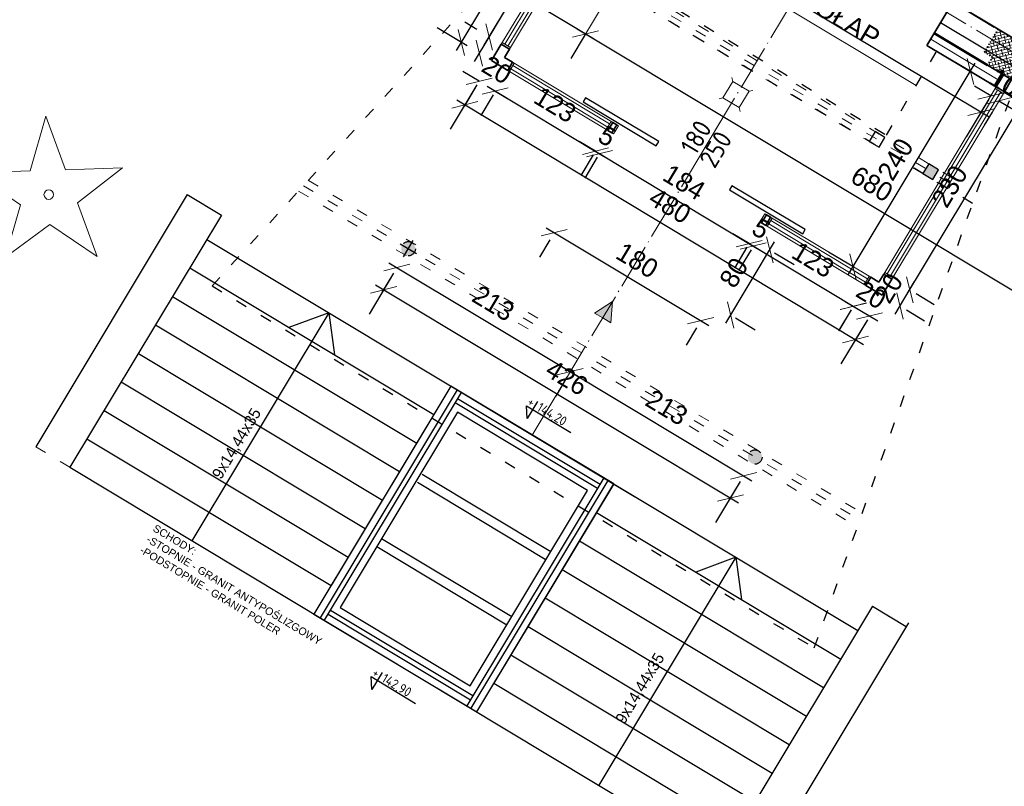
# Model space of a CAD drawing. Header units: millimetres. Extents: x -642 to 14033, y 1994 to 13520.
# Tile 16 of 72: x 5119 to 6156, y 3895 to 4703. Entities that reach past the tile are written whole.
import ezdxf

# ---------------------------------------------------------------- set-up
doc = ezdxf.new("R2010")
doc.units = ezdxf.units.MM
doc.linetypes.add('ACAD_ISO03W100', pattern=[30, 12, -18])
doc.linetypes.add('ACAD_ISO04W100', pattern=[30.5, 24, -3, 0.5, -3])
doc.layers.add('daszek', color=30, linetype='Continuous')
doc.layers.add('OPISY', color=3, linetype='Continuous')
for name, color, linetype, lineweight in [('drzewka', 95, 'Continuous', 18), ('likwid. sciana', 40, 'Continuous', 5), ('ocieplenie', 60, 'BATTING', 9), ('okno', 2, 'Continuous', 13), ('opisy drzwi', 40, 'Continuous', 13), ('opisy pom', 3, 'Continuous', 18), ('podciąg', 10, 'ACAD_ISO03W100', 25), ('schody', 21, 'Continuous', 25), ('symetria', 7, 'ACAD_ISO04W100', 9), ('urządzenia1', 6, 'Continuous', 9), ('wymiary', 1, 'Continuous', 13), ('ściana', 4, 'Continuous', 50), ('średnia', 7, 'ACAD_ISO03W100', 9)]:
    doc.layers.add(name, color=color, linetype=linetype, lineweight=lineweight)
doc.styles.add('ISO', font='isocp.shx')
doc.styles.add('ROMANS', font='ROMANS')
doc.styles.add('SYSTEM', font='TXT')
doc.linetypes.add('BATTING', pattern='A,0.0001,-0.1,[134,ltypeshp.shx,S=0.1,R=0,X=-0.1,Y=0],-0.2,[134,ltypeshp.shx,S=0.1,R=180,X=0.1,Y=0],-0.1', length=0.4001)
doc.dimstyles.new('Jacek2', dxfattribs={"dimscale": 2, "dimtxt": 10, "dimasz": 10, "dimexe": 15, "dimexo": 15, "dimgap": 5, "dimtad": 1, "dimdec": 0, "dimzin": 0, "dimdsep": 46, "dimtxsty": 'Standard', "dimblk": 'OBLIQUE', "dimcen": 0, "dimdle": 5, "dimadec": 1, "dimazin": 0, "dimtfac": 1, "dimtdec": 0, "dimtofl": 0, "dimtmove": 0, "dimatfit": 3, "dimfxl": 1, "dimtolj": 1, "dimtzin": 0, "dimarcsym": 0})

# ---------------------------------------------------------------- blocks, each defined once
blk = doc.blocks.new('_OBLIQUE')
at = {"color": 0, "linetype": 'ByBlock'}
blk.add_line((-0.5, -0.5), (0.5, 0.5), dxfattribs=at)
blk = doc.blocks.new('*D336')
at = {"layer": 'Defpoints', "color": 0, "transparency": 16777216}
for p in [(5528.4, 4461.6), (5710.9, 4351.9), (5699, 4332.1)]:
    blk.add_point(p, dxfattribs=at)
at = {"layer": 'wymiary', "color": 0, "lineweight": -2, "transparency": 16777216}
for p, q in [((5507.9, 4446.9), (5707.6, 4326.9)), ((5512.9, 4435.9), (5501, 4416.1)), ((5695.5, 4326.2), (5683.6, 4306.4))]:
    blk.add_line(p, q, dxfattribs=at)
at = {"layer": 'wymiary', "color": 0, "lineweight": -2, "transparency": 16777216, "xscale": 20, "yscale": 20, "zscale": 20}
for p, rotation in [((5516.4, 4441.8), 148.9999999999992), ((5699, 4332.1), 328.9999999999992)]:
    blk.add_blockref('_OBLIQUE', p, dxfattribs=dict(at, rotation=rotation))
at = {"layer": 'wymiary', "color": 0, "transparency": 16777216, "insert": (5618, 4404.1), "char_height": 20, "attachment_point": 5, "rotation": 329}
blk.add_mtext('\\A1;213', dxfattribs=at)
blk = doc.blocks.new('*D337')
at = {"layer": 'Defpoints', "color": 0, "transparency": 16777216}
for p in [(5710.9, 4351.9), (5893.5, 4242.2), (5881.6, 4222.4)]:
    blk.add_point(p, dxfattribs=at)
at = {"layer": 'wymiary', "color": 0, "lineweight": -2, "transparency": 16777216}
for p, q in [((5690.4, 4337.2), (5890.2, 4217.2)), ((5695.5, 4326.2), (5683.6, 4306.4)), ((5878.1, 4216.5), (5866.1, 4196.7))]:
    blk.add_line(p, q, dxfattribs=at)
at = {"layer": 'wymiary', "color": 0, "lineweight": -2, "transparency": 16777216, "xscale": 20, "yscale": 20, "zscale": 20}
for p, rotation in [((5699, 4332.1), 148.9999999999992), ((5881.6, 4222.4), 328.9999999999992)]:
    blk.add_blockref('_OBLIQUE', p, dxfattribs=dict(at, rotation=rotation))
at = {"layer": 'wymiary', "color": 0, "transparency": 16777216, "insert": (5800.6, 4294.4), "char_height": 20, "attachment_point": 5, "rotation": 329}
blk.add_mtext('\\A1;213', dxfattribs=at)
blk = doc.blocks.new('*D338')
at = {"layer": 'Defpoints', "color": 0, "transparency": 16777216}
for p in [(5528.4, 4461.6), (5893.5, 4242.2), (5867.6, 4199)]:
    blk.add_point(p, dxfattribs=at)
at = {"layer": 'wymiary', "color": 0, "lineweight": -2, "transparency": 16777216}
for p, q in [((5512.9, 4435.9), (5487, 4392.7)), ((5493.8, 4423.6), (5876.1, 4193.9)), ((5878.1, 4216.5), (5852.1, 4173.3))]:
    blk.add_line(p, q, dxfattribs=at)
at = {"layer": 'wymiary', "color": 0, "lineweight": -2, "transparency": 16777216, "xscale": 20, "yscale": 20, "zscale": 20}
for p, rotation in [((5502.4, 4418.4), 148.9999999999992), ((5867.6, 4199), 328.9999999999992)]:
    blk.add_blockref('_OBLIQUE', p, dxfattribs=dict(at, rotation=rotation))
at = {"layer": 'wymiary', "color": 0, "transparency": 16777216, "insert": (5695.3, 4325.9), "char_height": 20, "attachment_point": 5, "rotation": 329}
blk.add_mtext('\\A1;426', dxfattribs=at)
blk = doc.blocks.new('*D339')
at = {"layer": 'Defpoints', "color": 0, "transparency": 16777216}
for p in [(6150.2, 4636.3), (6158.7, 4631.2), (6150.4, 4617.4)]:
    blk.add_point(p, dxfattribs=at)
at = {"layer": 'wymiary', "color": 0, "lineweight": -2, "transparency": 16777216}
for p, q in [((6141.9, 4622.5), (6124.7, 4632.8)), ((6150.4, 4617.4), (6167.6, 4607.1)), ((6134.7, 4610.6), (6126.4, 4596.8)), ((6143.3, 4605.5), (6135, 4591.6))]:
    blk.add_line(p, q, dxfattribs=at)
at = {"layer": 'wymiary', "color": 0, "lineweight": -2, "transparency": 16777216, "xscale": 20, "yscale": 20, "zscale": 20}
for p, rotation in [((6141.9, 4622.5), 328.9999999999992), ((6150.4, 4617.4), 148.9999999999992)]:
    blk.add_blockref('_OBLIQUE', p, dxfattribs=dict(at, rotation=rotation))
at = {"layer": 'wymiary', "color": 0, "transparency": 16777216, "insert": (6156.4, 4637.1), "char_height": 20, "attachment_point": 5, "rotation": 329}
blk.add_mtext('\\A1;10', dxfattribs=at)
blk = doc.blocks.new('*D340')
at = {"layer": 'Defpoints', "color": 0, "transparency": 16777216}
for p in [(5616, 4659.8), (5633.1, 4649.5), (5620, 4627.7)]:
    blk.add_point(p, dxfattribs=at)
at = {"layer": 'wymiary', "color": 0, "lineweight": -2, "transparency": 16777216}
for p, q in [((5602.9, 4638), (5585.7, 4648.3)), ((5600.5, 4634.1), (5587.4, 4612.3)), ((5620, 4627.7), (5637.2, 4617.4)), ((5617.6, 4623.8), (5604.6, 4602))]:
    blk.add_line(p, q, dxfattribs=at)
at = {"layer": 'wymiary', "color": 0, "lineweight": -2, "transparency": 16777216, "xscale": 20, "yscale": 20, "zscale": 20}
for p, rotation in [((5602.9, 4638), 328.9999999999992), ((5620, 4627.7), 148.9999999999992)]:
    blk.add_blockref('_OBLIQUE', p, dxfattribs=dict(at, rotation=rotation))
at = {"layer": 'wymiary', "color": 0, "transparency": 16777216, "insert": (5621.7, 4650), "char_height": 20, "attachment_point": 5, "rotation": 329}
blk.add_mtext('\\A1;20', dxfattribs=at)
blk = doc.blocks.new('*D341')
at = {"layer": 'Defpoints', "color": 0, "transparency": 16777216}
for p in [(6010.2, 4422.9), (6027.4, 4412.6), (6014.2, 4390.7)]:
    blk.add_point(p, dxfattribs=at)
at = {"layer": 'wymiary', "color": 0, "lineweight": -2, "transparency": 16777216}
for p, q in [((5988.5, 4406.2), (6022.8, 4385.6)), ((5994.8, 4397.2), (5981.6, 4375.3)), ((6011.9, 4386.9), (5998.8, 4365))]:
    blk.add_line(p, q, dxfattribs=at)
at = {"layer": 'wymiary', "color": 0, "lineweight": -2, "transparency": 16777216, "xscale": 20, "yscale": 20, "zscale": 20}
for p, rotation in [((5997.1, 4401), 148.9999999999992), ((6014.2, 4390.7), 328.9999999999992)]:
    blk.add_blockref('_OBLIQUE', p, dxfattribs=dict(at, rotation=rotation))
at = {"layer": 'wymiary', "color": 0, "transparency": 16777216, "insert": (6016, 4413), "char_height": 20, "attachment_point": 5, "rotation": 329}
blk.add_mtext('\\A1;20', dxfattribs=at)
blk = doc.blocks.new('*D342')
at = {"layer": 'Defpoints', "color": 0, "transparency": 16777216}
for p in [(5616, 4659.8), (6027.4, 4412.6), (5999.4, 4366)]:
    blk.add_point(p, dxfattribs=at)
at = {"layer": 'wymiary', "color": 0, "lineweight": -2, "transparency": 16777216}
for p, q in [((5600.5, 4634.1), (5572.5, 4587.5)), ((5579.4, 4618.4), (6008, 4360.8)), ((6011.9, 4386.9), (5983.9, 4340.3))]:
    blk.add_line(p, q, dxfattribs=at)
at = {"layer": 'wymiary', "color": 0, "lineweight": -2, "transparency": 16777216, "xscale": 20, "yscale": 20, "zscale": 20}
for p, rotation in [((5588, 4613.2), 148.9999999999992), ((5999.4, 4366), 328.9999999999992)]:
    blk.add_blockref('_OBLIQUE', p, dxfattribs=dict(at, rotation=rotation))
at = {"layer": 'wymiary', "color": 0, "transparency": 16777216, "insert": (5804, 4506.8), "char_height": 20, "attachment_point": 5, "rotation": 329}
blk.add_mtext('\\A1;480', dxfattribs=at)
blk = doc.blocks.new('*D343')
at = {"layer": 'Defpoints', "color": 0, "transparency": 16777216}
for p in [(6037.7, 4429.7), (6056.6, 4418.4), (6027.4, 4412.6)]:
    blk.add_point(p, dxfattribs=at)
at = {"layer": 'wymiary', "color": 0, "lineweight": -2, "transparency": 16777216}
for p, q in [((6041.1, 4392.7), (6061.7, 4427)), ((6063.4, 4414.3), (6082.3, 4403)), ((6053.1, 4397.1), (6072, 4385.8))]:
    blk.add_line(p, q, dxfattribs=at)
at = {"layer": 'wymiary', "color": 0, "lineweight": -2, "transparency": 16777216, "xscale": 20, "yscale": 20, "zscale": 20}
for p, rotation in [((6056.6, 4418.4), 58.99999999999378), ((6046.3, 4401.3), 238.9999999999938)]:
    blk.add_blockref('_OBLIQUE', p, dxfattribs=dict(at, rotation=rotation))
at = {"layer": 'wymiary', "color": 0, "transparency": 16777216, "insert": (6034.3, 4420.1), "char_height": 20, "attachment_point": 5, "rotation": 59}
blk.add_mtext('\\A1;20', dxfattribs=at)
blk = doc.blocks.new('*D344')
at = {"layer": 'Defpoints', "color": 0, "transparency": 16777216}
for p in [(5613.5, 4684.6), (5626.3, 4677), (5616, 4659.8)]:
    blk.add_point(p, dxfattribs=at)
at = {"layer": 'wymiary', "color": 0, "lineweight": -2, "transparency": 16777216}
for p, q in [((5613.5, 4684.6), (5657.2, 4757.5)), ((5600.5, 4692.4), (5587.8, 4700.1)), ((5590.2, 4675.3), (5577.5, 4682.9)), ((5598, 4658.9), (5613.5, 4684.6))]:
    blk.add_line(p, q, dxfattribs=at)
at = {"layer": 'wymiary', "color": 0, "lineweight": -2, "transparency": 16777216, "xscale": 20, "yscale": 20, "zscale": 20}
for p, rotation in [((5613.5, 4684.6), 58.99999999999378), ((5603.2, 4667.5), 238.9999999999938)]:
    blk.add_blockref('_OBLIQUE', p, dxfattribs=dict(at, rotation=rotation))
at = {"layer": 'wymiary', "color": 0, "transparency": 16777216, "insert": (5627.2, 4746.4), "char_height": 20, "attachment_point": 5, "rotation": 59}
blk.add_mtext('\\A1;20', dxfattribs=at)
blk = doc.blocks.new('*D346')
at = {"layer": 'Defpoints', "color": 0, "transparency": 16777216}
for p in [(5761, 4881.8), (5737.3, 4842.3), (6155.3, 4644.9)]:
    blk.add_point(p, dxfattribs=at)
at = {"layer": 'wymiary', "color": 0, "lineweight": -2, "transparency": 16777216}
for p, q in [((5745.6, 4856.1), (5721.8, 4816.6)), ((6140.1, 4600.2), (5728.7, 4847.4)), ((6139.9, 4619.2), (6116.1, 4579.6))]:
    blk.add_line(p, q, dxfattribs=at)
at = {"layer": 'wymiary', "color": 0, "lineweight": -2, "transparency": 16777216, "xscale": 20, "yscale": 20, "zscale": 20}
for p, rotation in [((5737.3, 4842.3), 148.9999999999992), ((6131.6, 4605.4), 328.9999999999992)]:
    blk.add_blockref('_OBLIQUE', p, dxfattribs=dict(at, rotation=rotation))
at = {"layer": 'wymiary', "color": 0, "transparency": 16777216, "insert": (5944.7, 4741), "char_height": 20, "attachment_point": 5, "rotation": 329}
blk.add_mtext('\\A1;460', dxfattribs=at)
blk = doc.blocks.new('*D349')
at = {"layer": 'Defpoints', "color": 0, "transparency": 16777216}
for p in [(6120.5, 4648.3), (6147.6, 4632), (6024, 4426.3)]:
    blk.add_point(p, dxfattribs=at)
at = {"layer": 'wymiary', "color": 0, "lineweight": -2, "transparency": 16777216}
for p, q in [((5991.7, 4434), (6125.6, 4656.9)), ((6121.9, 4647.5), (6094.7, 4663.8)), ((5998.3, 4441.8), (5971.1, 4458.1))]:
    blk.add_line(p, q, dxfattribs=at)
at = {"layer": 'wymiary', "color": 0, "lineweight": -2, "transparency": 16777216, "xscale": 20, "yscale": 20, "zscale": 20}
for p, rotation in [((6120.5, 4648.3), 58.99999999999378), ((5996.8, 4442.6), 238.9999999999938)]:
    blk.add_blockref('_OBLIQUE', p, dxfattribs=dict(at, rotation=rotation))
at = {"layer": 'wymiary', "color": 0, "transparency": 16777216, "insert": (6041.5, 4555.8), "char_height": 20, "attachment_point": 5, "rotation": 59}
blk.add_mtext('\\A1;240', dxfattribs=at)
blk = doc.blocks.new('*D350')
at = {"layer": 'Defpoints', "color": 0, "transparency": 16777216}
for p in [(5633.1, 4649.5), (5738.5, 4586.2), (5725.4, 4564.4)]:
    blk.add_point(p, dxfattribs=at)
at = {"layer": 'wymiary', "color": 0, "lineweight": -2, "transparency": 16777216}
for p, q in [((5611.4, 4632.9), (5734, 4559.2)), ((5617.6, 4623.8), (5604.6, 4602)), ((5723.1, 4560.4), (5710, 4538.7))]:
    blk.add_line(p, q, dxfattribs=at)
at = {"layer": 'wymiary', "color": 0, "lineweight": -2, "transparency": 16777216, "xscale": 20, "yscale": 20, "zscale": 20}
for p, rotation in [((5620, 4627.7), 148.9999999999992), ((5725.4, 4564.4), 328.9999999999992)]:
    blk.add_blockref('_OBLIQUE', p, dxfattribs=dict(at, rotation=rotation))
at = {"layer": 'wymiary', "color": 0, "transparency": 16777216, "insert": (5683, 4613.2), "char_height": 20, "attachment_point": 5, "rotation": 329}
blk.add_mtext('\\A1;123', dxfattribs=at)
blk = doc.blocks.new('*D351')
at = {"layer": 'Defpoints', "color": 0, "transparency": 16777216}
for p in [(5738.5, 4586.2), (5742.8, 4583.6), (5729.7, 4561.8)]:
    blk.add_point(p, dxfattribs=at)
at = {"layer": 'wymiary', "color": 0, "lineweight": -2, "transparency": 16777216}
for p, q in [((5725.4, 4564.4), (5708.3, 4574.7)), ((5723.1, 4560.4), (5710, 4538.7)), ((5727.4, 4557.9), (5714.3, 4536.1)), ((5729.7, 4561.8), (5746.9, 4551.5))]:
    blk.add_line(p, q, dxfattribs=at)
at = {"layer": 'wymiary', "color": 0, "lineweight": -2, "transparency": 16777216, "xscale": 20, "yscale": 20, "zscale": 20}
for p, rotation in [((5725.4, 4564.4), 328.9999999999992), ((5729.7, 4561.8), 148.9999999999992)]:
    blk.add_blockref('_OBLIQUE', p, dxfattribs=dict(at, rotation=rotation))
at = {"layer": 'wymiary', "color": 0, "transparency": 16777216, "insert": (5737.9, 4580.2), "char_height": 20, "attachment_point": 5, "rotation": 329}
blk.add_mtext('\\A1;5', dxfattribs=at)
blk = doc.blocks.new('*D352')
at = {"layer": 'Defpoints', "color": 0, "transparency": 16777216}
for p in [(5742.8, 4583.6), (5900.5, 4488.8), (5887.4, 4467)]:
    blk.add_point(p, dxfattribs=at)
at = {"layer": 'wymiary', "color": 0, "lineweight": -2, "transparency": 16777216}
for p, q in [((5721.2, 4567), (5896, 4461.9)), ((5727.4, 4557.9), (5714.3, 4536.1)), ((5885.1, 4463.1), (5872, 4441.3))]:
    blk.add_line(p, q, dxfattribs=at)
at = {"layer": 'wymiary', "color": 0, "lineweight": -2, "transparency": 16777216, "xscale": 20, "yscale": 20, "zscale": 20}
for p, rotation in [((5729.7, 4561.8), 148.9999999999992), ((5887.4, 4467), 328.9999999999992)]:
    blk.add_blockref('_OBLIQUE', p, dxfattribs=dict(at, rotation=rotation))
at = {"layer": 'wymiary', "color": 0, "transparency": 16777216, "insert": (5818.9, 4531.6), "char_height": 20, "attachment_point": 5, "rotation": 329}
blk.add_mtext('\\A1;184', dxfattribs=at)
blk = doc.blocks.new('*D353')
at = {"layer": 'Defpoints', "color": 0, "transparency": 16777216}
for p in [(5900.5, 4488.8), (5904.8, 4486.2), (5891.7, 4464.5)]:
    blk.add_point(p, dxfattribs=at)
at = {"layer": 'wymiary', "color": 0, "lineweight": -2, "transparency": 16777216}
for p, q in [((5887.4, 4467), (5870.3, 4477.3)), ((5885.1, 4463.1), (5872, 4441.3)), ((5889.4, 4460.5), (5876.3, 4438.7)), ((5891.7, 4464.5), (5908.9, 4454.2))]:
    blk.add_line(p, q, dxfattribs=at)
at = {"layer": 'wymiary', "color": 0, "lineweight": -2, "transparency": 16777216, "xscale": 20, "yscale": 20, "zscale": 20}
for p, rotation in [((5887.4, 4467), 328.9999999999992), ((5891.7, 4464.5), 148.9999999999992)]:
    blk.add_blockref('_OBLIQUE', p, dxfattribs=dict(at, rotation=rotation))
at = {"layer": 'wymiary', "color": 0, "transparency": 16777216, "insert": (5899.9, 4482.9), "char_height": 20, "attachment_point": 5, "rotation": 329}
blk.add_mtext('\\A1;5', dxfattribs=at)
blk = doc.blocks.new('*D354')
at = {"layer": 'Defpoints', "color": 0, "transparency": 16777216}
for p in [(5904.8, 4486.2), (6010.2, 4422.9), (5997.2, 4401.1)]:
    blk.add_point(p, dxfattribs=at)
at = {"layer": 'wymiary', "color": 0, "lineweight": -2, "transparency": 16777216}
for p, q in [((5889.4, 4460.5), (5876.3, 4438.7)), ((5883.2, 4469.6), (6005.7, 4396)), ((5994.8, 4397.2), (5981.7, 4375.4))]:
    blk.add_line(p, q, dxfattribs=at)
at = {"layer": 'wymiary', "color": 0, "lineweight": -2, "transparency": 16777216, "xscale": 20, "yscale": 20, "zscale": 20}
for p, rotation in [((5891.7, 4464.5), 148.9999999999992), ((5997.2, 4401.1), 328.9999999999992)]:
    blk.add_blockref('_OBLIQUE', p, dxfattribs=dict(at, rotation=rotation))
at = {"layer": 'wymiary', "color": 0, "transparency": 16777216, "insert": (5954.7, 4449.9), "char_height": 20, "attachment_point": 5, "rotation": 329}
blk.add_mtext('\\A1;123', dxfattribs=at)
blk = doc.blocks.new('*D355')
at = {"layer": 'Defpoints', "color": 0, "transparency": 16777216}
for p in [(5731.9, 4881.8), (5743, 4875.1), (5626.3, 4677)]:
    blk.add_point(p, dxfattribs=at)
at = {"layer": 'wymiary', "color": 0, "lineweight": -2, "transparency": 16777216}
for p, q in [((5717.3, 4890.6), (5706.2, 4897.2)), ((5608.3, 4676.1), (5737.1, 4890.4)), ((5600.5, 4692.4), (5587.8, 4700.1))]:
    blk.add_line(p, q, dxfattribs=at)
at = {"layer": 'wymiary', "color": 0, "lineweight": -2, "transparency": 16777216, "xscale": 20, "yscale": 20, "zscale": 20}
for p, rotation in [((5731.9, 4881.8), 58.99999999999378), ((5613.5, 4684.6), 238.9999999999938)]:
    blk.add_blockref('_OBLIQUE', p, dxfattribs=dict(at, rotation=rotation))
at = {"layer": 'wymiary', "color": 0, "transparency": 16777216, "insert": (5655.6, 4793.5), "char_height": 20, "attachment_point": 5, "rotation": 59}
blk.add_mtext('\\A1;230', dxfattribs=at)
blk = doc.blocks.new('*D356')
at = {"layer": 'Defpoints', "color": 0, "transparency": 16777216}
for p in [(6156.2, 4626.9), (6175, 4615.6), (6037.7, 4429.7)]:
    blk.add_point(p, dxfattribs=at)
at = {"layer": 'wymiary', "color": 0, "lineweight": -2, "transparency": 16777216}
for p, q in [((6051.4, 4409.8), (6180.2, 4624.1)), ((6181.9, 4611.4), (6200.7, 4600.1)), ((6063.4, 4414.3), (6082.3, 4403))]:
    blk.add_line(p, q, dxfattribs=at)
at = {"layer": 'wymiary', "color": 0, "lineweight": -2, "transparency": 16777216, "xscale": 20, "yscale": 20, "zscale": 20}
for p, rotation in [((6175, 4615.6), 58.99999999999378), ((6056.6, 4418.4), 238.9999999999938)]:
    blk.add_blockref('_OBLIQUE', p, dxfattribs=dict(at, rotation=rotation))
at = {"layer": 'wymiary', "color": 0, "transparency": 16777216, "insert": (6098.6, 4527.3), "char_height": 20, "attachment_point": 5, "rotation": 59}
blk.add_mtext('\\A1;230', dxfattribs=at)
blk = doc.blocks.new('*D357')
at = {"layer": 'Defpoints', "color": 0, "transparency": 16777216}
for p in [(5713, 4893.1), (5744.7, 4874.1), (5616, 4659.8)]:
    blk.add_point(p, dxfattribs=at)
at = {"layer": 'wymiary', "color": 0, "lineweight": -2, "transparency": 16777216}
for p, q in [((5719, 4889.6), (5687.3, 4908.6)), ((5579.1, 4670.3), (5718.2, 4901.7)), ((5590.2, 4675.3), (5558.6, 4694.3))]:
    blk.add_line(p, q, dxfattribs=at)
at = {"layer": 'wymiary', "color": 0, "lineweight": -2, "transparency": 16777216, "xscale": 20, "yscale": 20, "zscale": 20}
for p, rotation in [((5713, 4893.1), 58.99999999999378), ((5584.3, 4678.9), 238.9999999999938)]:
    blk.add_blockref('_OBLIQUE', p, dxfattribs=dict(at, rotation=rotation))
at = {"layer": 'wymiary', "color": 0, "transparency": 16777216, "insert": (5631.5, 4796.3), "char_height": 20, "attachment_point": 5, "rotation": 59}
blk.add_mtext('\\A1;250', dxfattribs=at)
blk = doc.blocks.new('*D358')
at = {"layer": 'Defpoints', "color": 0, "transparency": 16777216}
for p in [(5693, 4496.8), (5847.3, 4404.1), (5836.3, 4385.8)]:
    blk.add_point(p, dxfattribs=at)
at = {"layer": 'wymiary', "color": 0, "lineweight": -2, "transparency": 16777216}
for p, q in [((5673.5, 4483.7), (5844.9, 4380.7)), ((5677.6, 4471.1), (5666.6, 4452.8)), ((5831.9, 4378.4), (5820.9, 4360.1))]:
    blk.add_line(p, q, dxfattribs=at)
at = {"layer": 'wymiary', "color": 0, "lineweight": -2, "transparency": 16777216, "xscale": 20, "yscale": 20, "zscale": 20}
for p, rotation in [((5682, 4478.5), 148.9999999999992), ((5836.3, 4385.8), 328.9999999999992)]:
    blk.add_blockref('_OBLIQUE', p, dxfattribs=dict(at, rotation=rotation))
at = {"layer": 'wymiary', "color": 0, "transparency": 16777216, "insert": (5769.5, 4449.3), "char_height": 20, "attachment_point": 5, "rotation": 329}
blk.add_mtext('\\A1;180', dxfattribs=at)
blk = doc.blocks.new('*D359')
at = {"layer": 'Defpoints', "color": 0, "transparency": 16777216}
for p in [(5888.5, 4472.7), (5909.1, 4460.4), (5847.3, 4404.1)]:
    blk.add_point(p, dxfattribs=at)
at = {"layer": 'wymiary', "color": 0, "lineweight": -2, "transparency": 16777216}
for p, q in [((5862.7, 4383.2), (5914.2, 4468.9)), ((5914.2, 4457.3), (5934.8, 4444.9)), ((5873, 4388.7), (5893.6, 4376.3))]:
    blk.add_line(p, q, dxfattribs=at)
at = {"layer": 'wymiary', "color": 0, "lineweight": -2, "transparency": 16777216, "xscale": 20, "yscale": 20, "zscale": 20}
for p, rotation in [((5909.1, 4460.4), 58.99999999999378), ((5867.9, 4391.8), 238.9999999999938)]:
    blk.add_blockref('_OBLIQUE', p, dxfattribs=dict(at, rotation=rotation))
at = {"layer": 'wymiary', "color": 0, "transparency": 16777216, "insert": (5871.3, 4436.4), "char_height": 20, "attachment_point": 5, "rotation": 59}
blk.add_mtext('\\A1;80', dxfattribs=at)
blk = doc.blocks.new('*D594')
at = {"layer": 'Defpoints', "color": 0, "transparency": 16777216}
for p in [(5730, 4712.8), (5715, 4687.8), (6312.9, 4362.6)]:
    blk.add_point(p, dxfattribs=at)
at = {"layer": 'wymiary', "color": 0, "lineweight": -2, "transparency": 16777216}
for p, q in [((6306.5, 4332.4), (5706.4, 4692.9)), ((5714.6, 4687.1), (5699.6, 4662.1)), ((6297.5, 4336.9), (6282.4, 4311.8))]:
    blk.add_line(p, q, dxfattribs=at)
at = {"layer": 'wymiary', "color": 0, "lineweight": -2, "transparency": 16777216, "xscale": 20, "yscale": 20, "zscale": 20}
for p, rotation in [((5715, 4687.8), 148.9999999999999), ((6297.9, 4337.6), 328.9999999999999)]:
    blk.add_blockref('_OBLIQUE', p, dxfattribs=dict(at, rotation=rotation))
at = {"layer": 'wymiary', "color": 0, "transparency": 16777216, "insert": (6016.7, 4529.8), "char_height": 20, "attachment_point": 5, "rotation": 329}
blk.add_mtext('\\A1;680', dxfattribs=at)
blk = doc.blocks.new('*D595')
at = {"layer": 'Defpoints', "color": 0, "transparency": 16777216}
for p in [(5137.4, 5048.6), (5131.3, 5038.5), (5730, 4712.8)]:
    blk.add_point(p, dxfattribs=at)
at = {"layer": 'wymiary', "color": 0, "lineweight": -2, "transparency": 16777216}
for p, q in [((5723.6, 4682.6), (5122.7, 5043.7)), ((5121.9, 5022.9), (5115.9, 5012.8)), ((5714.6, 4687.1), (5699.6, 4662.1))]:
    blk.add_line(p, q, dxfattribs=at)
at = {"layer": 'wymiary', "color": 0, "lineweight": -2, "transparency": 16777216, "xscale": 20, "yscale": 20, "zscale": 20}
for p, rotation in [((5131.3, 5038.5), 149.000000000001), ((5715, 4687.8), 329.000000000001)]:
    blk.add_blockref('_OBLIQUE', p, dxfattribs=dict(at, rotation=rotation))
at = {"layer": 'wymiary', "color": 0, "transparency": 16777216, "insert": (5433.5, 4880.3), "char_height": 20, "attachment_point": 5, "rotation": 329}
blk.add_mtext('\\A1;681', dxfattribs=at)

msp = doc.modelspace()

# ---------------------------------------------------------------- hatches: boundary and pattern name
at = {"layer": 'likwid. sciana'}
msp.add_hatch(color=256, dxfattribs=at).paths.add_polyline_path([(6087, 4544.8), (6076.7, 4551), (6070.5, 4540.7), (6080.8, 4534.5)])
at = {"layer": 'ocieplenie'}
h = msp.add_hatch(dxfattribs=at)
h.set_pattern_fill('ANSI38', color=256, angle=329, style=0)
h.set_pattern_definition([(14, (-3062.6168, 7222.0413), (-0.768102, 3.0806889), []), (104, (-3062.6168, 7222.0413), (-4.616893, 5.3932758), [7.9375, -4.7625])])
h.paths.add_polyline_path([(6149.6, 4692.7), (6136.7, 4671.2), (6198, 4634.4), (6210.9, 4655.8)])
h.paths.add_polyline_path([(6136.7, 4671.2), (6135.2, 4668.7), (6143.7, 4663.5), (6138.6, 4654.9), (6191.3, 4623.3), (6198, 4634.4)])
h.paths.add_polyline_path([(6191.3, 4623.3), (6224.3, 4603.4), (6231, 4614.6), (6198, 4634.4)])
h.paths.add_polyline_path([(6231, 4614.6), (6239.6, 4609.4), (6252.5, 4630.9), (6210.9, 4655.8), (6198, 4634.4)])
at = {"layer": 'opisy pom'}
h = msp.add_hatch(color=256, dxfattribs=at)
h.paths.add_polyline_path([(5733.2, 4388.7), (5741.7, 4383.6), (5743.4, 4405.8)])
h.paths.add_polyline_path([(5743.4, 4405.8), (5743.4, 4405.9), (5724.5, 4393.9), (5733.2, 4388.7)])
at = {"layer": 'podciąg'}
h = msp.add_hatch(color=256, dxfattribs=at)
h.paths.add_polyline_path([(5528.4, 4461.6), (5521.9, 4465.5, 0.414214), (5524.5, 4455.2)])
h.paths.add_polyline_path([(5534.8, 4457.8), (5528.4, 4461.6), (5524.5, 4455.2, 0.414214)])
h.paths.add_polyline_path([(5532.2, 4468), (5528.4, 4461.6), (5534.8, 4457.8, 0.414214)])
h.paths.add_polyline_path([(5532.2, 4468, 0.414214), (5521.9, 4465.5), (5528.4, 4461.6)])
h = msp.add_hatch(color=256, dxfattribs=at)
h.paths.add_polyline_path([(5893.5, 4242.2), (5887.1, 4246.1, 0.414214), (5889.7, 4235.8)])
h.paths.add_polyline_path([(5893.5, 4242.2), (5889.7, 4235.8, 0.414214), (5899.9, 4238.3)])
h.paths.add_polyline_path([(5893.5, 4242.2), (5899.9, 4238.3, 0.414214), (5897.4, 4248.6)])
h.paths.add_polyline_path([(5897.4, 4248.6, 0.414214), (5887.1, 4246.1), (5893.5, 4242.2)])

# ---------------------------------------------------------------- linework, layer by layer
for p, q in [((6089.1, 4699.8), (6231, 4614.6)), ((5523.2, 4453), (5533.5, 4470.2)), ((5519.8, 4466.8), (5536.9, 4456.5)), ((5444.7, 4394.1), (5300.4, 4154.1)), ((5444.7, 4394.1), (5402.6, 4378.6)), ((5444.7, 4394.1), (5450.7, 4349.7)), ((5873.2, 4136.6), (5729, 3896.6)), ((5873.2, 4136.6), (5831.2, 4121.1)), ((5873.2, 4136.6), (5879.2, 4092.2))]:
    msp.add_line(p, q)
for points in [[(5712.4, 4616.4), (5789.5, 4570.1), (5792.1, 4574.4), (5715, 4620.7)], [(5866.7, 4523.7), (5943.8, 4477.4), (5946.4, 4481.7), (5869.3, 4528)]]:
    msp.add_lwpolyline(points, close=True)
at = {"ltscale": 2}
for points in [[(5664.4, 4300.7), (5653.7, 4282.8), (5652.7, 4296.3), (5699.6, 4268.1)], [(5500.8, 4015.3), (5490.1, 3997.4), (5489.1, 4011), (5536, 3982.7)]]:
    msp.add_lwpolyline(points, dxfattribs=at)
at = {"layer": 'daszek', "linetype": 'ACAD_ISO03W100', "lineweight": 30}
for p, q in [((5321.7, 4422.5), (5747.9, 4889.7)), ((6122.8, 4509.3), (5656.5, 4789.4)), ((5762.8, 4743.1), (6032, 4581.3)), ((6032, 4581.3), (6092.8, 4682.5)), ((5956, 4041.3), (6168.4, 4637)), ((6122.8, 4509.3), (6122.8, 4509.3)), ((5321.7, 4422.5), (5956, 4041.3))]:
    msp.add_line(p, q, dxfattribs=at)
at = {"layer": 'drzewka'}
msp.add_lwpolyline([(5130.2, 4543.5), (5146.7, 4601.2), (5167.3, 4544.8), (5227.2, 4546.9), (5180, 4509.9), (5200.5, 4453.6), (5150.7, 4487.1), (5104.1, 4452.6), (5120, 4507.8), (5070.2, 4541.4), (5130.2, 4543.5)], dxfattribs=at)
msp.add_circle((5149.6, 4518.6), 5, dxfattribs=at)
at = {"layer": 'likwid. sciana', "lineweight": 30}
for points in [[(6013.9, 4574.7), (6024.2, 4568.5), (6030.4, 4578.8), (6020.1, 4585)], [(6070.5, 4540.7), (6080.8, 4534.5), (6087, 4544.8), (6076.7, 4551)]]:
    msp.add_lwpolyline(points, close=True, dxfattribs=at)
at = {"layer": 'ocieplenie', "linetype": 'BATTING', "ltscale": 14}
msp.add_line((6078.6, 4682.2), (6151.4, 4638.4), dxfattribs=at)
at = {"layer": 'okno', "ltscale": 0.5}
for p, q in [((5744.7, 4874.1), (5626.3, 4677)), ((5746.3, 4870.8), (5629.9, 4677.1)), ((5749.7, 4868.8), (5633.3, 4675.1)), ((5753.3, 4869), (5634.8, 4671.8)), ((5627.3, 4678.7), (5635.9, 4673.5)), ((5640, 4657.1), (5634.8, 4648.5)), ((5638.2, 4658.1), (5749.7, 4591.1)), ((5633.1, 4649.5), (5744.5, 4582.6)), ((5636.4, 4651.1), (5738.4, 4589.8)), ((5638.4, 4654.5), (5740.4, 4593.2)), ((6147.6, 4632), (6029.1, 4434.9)), ((6149.1, 4628.8), (6032.7, 4435.1)), ((6152.6, 4626.7), (6036.2, 4433)), ((6156.2, 4626.9), (6037.7, 4429.7)), ((6146.6, 4630.3), (6155.1, 4625.2)), ((5736.8, 4587.2), (5742, 4595.8)), ((5744.5, 4582.6), (5749.7, 4591.1)), ((5898.8, 4489.8), (5904, 4498.4)), ((6015.4, 4431.5), (5904, 4498.4)), ((5906.5, 4485.2), (5911.7, 4493.8)), ((6012.1, 4429.9), (5910.1, 4491.2)), ((6010.2, 4422.9), (5898.8, 4489.8)), ((6010.1, 4426.5), (5908.1, 4487.8)), ((6013.7, 4432.5), (6008.5, 4423.9)), ((6030.2, 4436.6), (6038.7, 4431.5))]:
    msp.add_line(p, q, dxfattribs=at)
at = {"layer": 'opisy drzwi'}
msp.add_line((5822.4, 4537.3), (5857.3, 4595.5), dxfattribs=at)
at = {"layer": 'opisy pom'}
msp.add_line((5742.2, 4826.5), (6063.3, 4633.6), dxfattribs=at)
for points in [[(5733.1, 4388.8), (5724.5, 4393.9), (5743.4, 4405.9)], [(5733.1, 4388.8), (5741.7, 4383.6), (5743.4, 4405.9)]]:
    msp.add_lwpolyline(points, dxfattribs=at)
at = {"layer": 'podciąg'}
for centre in [(5528.4, 4461.6), (5893.5, 4242.2)]:
    msp.add_circle(centre, 7.5, dxfattribs=at)
at = {"layer": 'schody'}
for p, q in [((5295.5, 4518.7), (5135.9, 4253)), ((5295.5, 4518.7), (5331.5, 4497.1)), ((5311.8, 4509), (5315.2, 4506.9)), ((5331.5, 4497.1), (5171.9, 4231.4)), ((5316.1, 4471.4), (6001.8, 4059.4)), ((5298.1, 4441.4), (5555.2, 4286.9)), ((5280, 4411.4), (5537.2, 4256.9)), ((5262, 4381.4), (5519.2, 4226.9)), ((5244, 4351.4), (5501.1, 4196.9)), ((5225.9, 4321.4), (5483.1, 4166.9)), ((5573.2, 4316.9), (5447, 4106.9)), ((5579.8, 4312.9), (5435.6, 4072.9)), ((5584.1, 4310.3), (5439.9, 4070.3)), ((5577.7, 4299.6), (5727.7, 4209.5)), ((5580.3, 4303.9), (5730.3, 4213.8)), ((5595, 4303.8), (5766.5, 4200.8)), ((5207.9, 4291.4), (5465.1, 4136.9)), ((5189.9, 4261.4), (5447, 4106.9)), ((5171.9, 4231.4), (5857.6, 3819.4)), ((5542.9, 4224.3), (5678.6, 4142.7)), ((5537.9, 4215.6), (5672.5, 4134.7)), ((5734.2, 4220.2), (5590, 3980.2)), ((5738.5, 4217.6), (5594.2, 3977.6)), ((5744.7, 4213.9), (5618.5, 4003.9)), ((5726.6, 4183.9), (5983.8, 4029.4)), ((5500.2, 4156.6), (5637.4, 4074.2)), ((5708.6, 4153.9), (5965.8, 3999.4)), ((5495.1, 4148), (5632.2, 4065.6)), ((5690.6, 4123.9), (5947.7, 3969.4)), ((5672.6, 4093.9), (5929.7, 3939.4)), ((5443.8, 4076.8), (5593.8, 3986.6)), ((5446.4, 4081), (5596.4, 3990.9)), ((6017.2, 4085.1), (5857.6, 3819.4)), ((6017.3, 4085.1), (6052.9, 4063.7)), ((6055.3, 4067.7), (5893.2, 3798)), ((6033.6, 4075.3), (6037.8, 4072.7)), ((5654.5, 4063.9), (5911.7, 3909.4)), ((5636.5, 4033.9), (5893.7, 3879.4)), ((5618.5, 4003.9), (5875.6, 3849.4))]:
    msp.add_line(p, q, dxfattribs=at)
for points in [[(5429, 4076.9), (5600.5, 3973.9), (5744.7, 4213.9), (5573.2, 4316.9)], [(5456.5, 4083.7), (5593.6, 4001.3), (5717.2, 4207), (5580.1, 4289.4)]]:
    msp.add_lwpolyline(points, close=True, dxfattribs=at)
at = {"layer": 'symetria', "linetype": 'ACAD_ISO04W100', "ltscale": 2}
for p, q in [((5712.1, 4682.9), (6101.8, 5331.6)), ((5658.9, 4265.4), (6056.5, 4927.1)), ((5813.2, 4880.3), (9122.2, 2892))]:
    msp.add_line(p, q, dxfattribs=at)
at = {"layer": 'urządzenia1'}
for p, q in [((5870.1, 4637.7), (5869.1, 4641.8)), ((5891.4, 4628.4), (5887.3, 4627.4)), ((5859.8, 4620.6), (5855.7, 4619.5)), ((5877, 4610.3), (5878, 4606.1))]:
    msp.add_line(p, q, dxfattribs=at)
msp.add_lwpolyline([(5877, 4610.3), (5859.8, 4620.6), (5870.1, 4637.7), (5887.3, 4627.4)], close=True, dxfattribs=at)
at = {"layer": 'ściana', "lineweight": 35}
for p, q in [((6102, 4721.2), (6074.7, 4675.8)), ((6102, 4721.2), (6145.5, 4695.1)), ((6106.7, 4718.4), (6149.6, 4692.7)), ((6082.4, 4688.7), (6224.3, 4603.4)), ((6149.6, 4692.7), (6252.5, 4630.9)), ((5626.3, 4677), (5616, 4659.8)), ((5626.3, 4677), (5634.8, 4671.8)), ((5634.8, 4671.8), (5629.7, 4663.2)), ((6074.7, 4675.8), (6147.5, 4632)), ((5616, 4659.8), (5633.1, 4649.5)), ((5629.7, 4663.2), (5638.2, 4658.1)), ((5638.2, 4658.1), (5633.1, 4649.5)), ((6155.3, 4644.9), (6147.6, 4632)), ((6163.9, 4639.7), (6156.2, 4626.9)), ((6147.6, 4632), (6156.2, 4626.9)), ((6015.4, 4431.5), (6010.2, 4422.9)), ((6015.4, 4431.5), (6024, 4426.3)), ((6029.1, 4434.9), (6024, 4426.3)), ((6037.7, 4429.7), (6027.4, 4412.6)), ((6029.1, 4434.9), (6037.7, 4429.7)), ((6010.2, 4422.9), (6027.4, 4412.6))]:
    msp.add_line(p, q, dxfattribs=at)
at = {"layer": 'ściana'}
for p, q in [((6082.4, 4688.7), (6138.6, 4654.9)), ((6156.2, 4626.9), (6274.9, 4555.6))]:
    msp.add_line(p, q, dxfattribs=at)
at = {"layer": 'ściana', "linetype": 'ACAD_ISO03W100', "lineweight": 35, "ltscale": 0.1}
for p, q in [((6149.6, 4692.7), (6135.2, 4668.7)), ((6135.2, 4668.7), (6143.7, 4663.5)), ((6143.7, 4663.5), (6138.6, 4654.9))]:
    msp.add_line(p, q, dxfattribs=at)
at = {"layer": 'ściana', "lineweight": 35}
for points in [[(5738.5, 4586.2), (5742.8, 4583.6), (5748, 4592.2), (5743.7, 4594.7)], [(5904.8, 4486.2), (5900.5, 4488.8), (5905.7, 4497.4), (5910, 4494.8)]]:
    msp.add_lwpolyline(points, close=True, dxfattribs=at)
at = {"layer": 'średnia'}
for p, q in [((6098.5, 4530.9), (5660.6, 4794)), ((6101.6, 4536), (5664.8, 4798.5)), ((6095.4, 4525.7), (5657.5, 4788.8)), ((5423.1, 4533.6), (6006.5, 4183.1)), ((5412.8, 4522.3), (6001.4, 4168.7)), ((5417.9, 4528), (6003.9, 4175.9)), ((5171.9, 4231.4), (5135.9, 4253))]:
    msp.add_line(p, q, dxfattribs=at)

# ---------------------------------------------------------------- texts
at = {"layer": 'OPISY'}
for p in [(5331.1, 4217.9), (5756, 3960)]:
    msp.add_text('9x14,44x35', height=12, rotation=59, dxfattribs=at).set_placement(p)
at = {"layer": 'opisy drzwi', "style": 'ISO'}
for s, p in [('180', (5831, 4558.8)), ('250', (5851, 4545))]:
    msp.add_text(s, height=20, rotation=59, dxfattribs=at).set_placement(p)
at = {"layer": 'opisy pom', "attachment_point": 1, "rotation": 329}
for s, insert, char_height, style in [('{\\fArial|b0|i0|c238|p34;WIATROŁAP}', (5888, 4773.8), 19.8, 'SYSTEM'), ('{\\Fisocp.shx;+ 144,20}', (5657.9, 4306.3), 10, 'ROMANS'), ('{\\fArial|b0|i0|c238|p34;SCHODY:\\P-STOPNIE - GRANIT ANTYPOŚLIZGOWY\\P-PODSTOPNIE - GRANIT POLER}', (5262.6, 4171.7), 8, 'SYSTEM'), ('{\\Fisocp.shx;+ 142,90}', (5494.4, 4020.9), 10, 'ROMANS')]:
    msp.add_mtext(s, dxfattribs=dict(at, insert=insert, char_height=char_height, style=style))

# ---------------------------------------------------------------- dimensions: what is measured, and where the dimension line sits
at = {"layer": 'wymiary'}
dim = msp.add_linear_dim(base=(5131.3, 5038.5), p1=(5730, 4712.8), p2=(5137.4, 5048.6), angle=329, dimstyle='Jacek2', override={"dimtmove": 1}, dxfattribs=at)
dim.commit()
dim.dimension.update_dxf_attribs({"geometry": '*D595', "text_midpoint": (5433.5, 4880.3)})
for base, p1, p2, angle, picture, middle in [((5713, 4893.1), (5616, 4659.8), (5744.7, 4874.1), 59, '*D357', (5631.5, 4796.3)), ((5731.9, 4881.8), (5626.3, 4677), (5743, 4875.1), 59, '*D355', (5655.6, 4793.5)), ((5737.3, 4842.3), (6155.3, 4644.9), (5761, 4881.8), 329, '*D346', (5944.7, 4741)), ((5999.4, 4366), (5616, 4659.8), (6027.4, 4412.6), 329, '*D342', (5804, 4506.8)), ((6120.5, 4648.3), (6024, 4426.3), (6147.6, 4632), 59, '*D349', (6041.5, 4555.8)), ((5725.4, 4564.4), (5633.1, 4649.5), (5738.5, 4586.2), 329, '*D350', (5683, 4613.2)), ((6175, 4615.6), (6037.7, 4429.7), (6156.2, 4626.9), 59, '*D356', (6098.6, 4527.3)), ((5887.4, 4467), (5742.8, 4583.6), (5900.5, 4488.8), 329, '*D352', (5818.9, 4531.6)), ((5836.3, 4385.8), (5693, 4496.8), (5847.3, 4404.1), 329, '*D358', (5769.5, 4449.3)), ((5997.2, 4401.1), (5904.8, 4486.2), (6010.2, 4422.9), 329, '*D354', (5954.7, 4449.9)), ((5909.1, 4460.4), (5847.3, 4404.1), (5888.5, 4472.7), 59, '*D359', (5871.3, 4436.4)), ((5867.6, 4199), (5528.4, 4461.6), (5893.5, 4242.2), 329, '*D338', (5695.3, 4325.9)), ((5699, 4332.1), (5528.4, 4461.6), (5710.9, 4351.9), 329, '*D336', (5618, 4404.1)), ((5881.6, 4222.4), (5710.9, 4351.9), (5893.5, 4242.2), 329, '*D337', (5800.6, 4294.4))]:
    dim = msp.add_linear_dim(base=base, p1=p1, p2=p2, angle=angle, dimstyle='Jacek2', dxfattribs=at)
    dim.commit()
    dim.dimension.update_dxf_attribs({"geometry": picture, "text_midpoint": middle})
for base, p1, p2, angle, picture, middle in [((5613.5, 4684.6), (5616, 4659.8), (5626.3, 4677), 59, '*D344', (5644.4, 4736.1)), ((5620, 4627.7), (5616, 4659.8), (5633.1, 4649.5), 329, '*D340', (5611.4, 4632.9)), ((6150.4, 4617.4), (6150.2, 4636.3), (6158.7, 4631.2), 329, '*D339', (6146.1, 4619.9)), ((5729.7, 4561.8), (5738.5, 4586.2), (5742.8, 4583.6), 329, '*D351', (5727.6, 4563.1)), ((5891.7, 4464.5), (5900.5, 4488.8), (5904.8, 4486.2), 329, '*D353', (5889.6, 4465.8)), ((6056.6, 4418.4), (6027.4, 4412.6), (6037.7, 4429.7), 59, '*D343', (6051.4, 4409.8)), ((6014.2, 4390.7), (6010.2, 4422.9), (6027.4, 4412.6), 329, '*D341', (6005.7, 4395.9))]:
    dim = msp.add_linear_dim(base=base, p1=p1, p2=p2, angle=angle, dimstyle='Jacek2', dxfattribs=at)
    dim.commit()
    dim.dimension.update_dxf_attribs({"geometry": picture, "text_midpoint": middle, "dimtype": 160})
dim = msp.add_aligned_dim(p1=(6312.9, 4362.6), p2=(5730, 4712.8), distance=29.2, dimstyle='Jacek2', dxfattribs=at)
dim.commit()
dim.dimension.update_dxf_attribs({"geometry": '*D594', "text_midpoint": (6016.7, 4529.8)})

doc.saveas('drawing.dxf')
